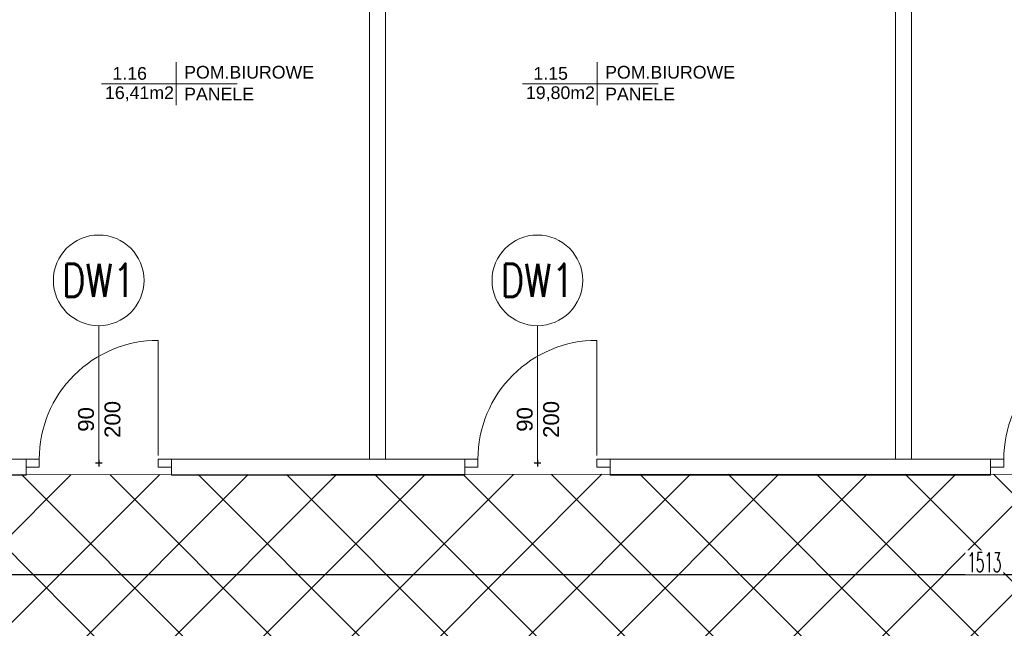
# Model space of a CAD drawing. Header units: millimetres. Extents: x -604189 to 881711, y -381903 to -7297.
# Tile 103 of 256: x -566505 to -559053, y -199566 to -194962. Entities that reach past the tile are written whole.
import ezdxf
from ezdxf.enums import TextEntityAlignment as Align

# ---------------------------------------------------------------- set-up
doc = ezdxf.new("R2010")
doc.units = ezdxf.units.MM
doc.header["$LTSCALE"] = 100
doc.linetypes.add('ACAD_ISO04W100', pattern=[30.5, 24, -3, 0.5, -3])
doc.layers.get('Defpoints').update_dxf_attribs({"color": 30})
for name, color, linetype, lineweight in [('2_gk', 111, 'Continuous', 18), ('drzwi', 72, 'Continuous', 20), ('RCAD_wymiary', 7, 'Continuous', 18), ('strop osie', 80, 'ACAD_ISO04W100', 5), ('wym_50rz', 101, 'Continuous', 13), ('ściana', 7, 'Continuous', 40)]:
    doc.layers.add(name, color=color, linetype=linetype, lineweight=lineweight)
doc.layers.add('LC', color=3, linetype='Continuous')
doc.layers.add('OPIS', color=7, linetype='Continuous')
doc.styles.add('Arial', font='arial.ttf')
doc.styles.add('ARIAL_1', font='arial.ttf')
doc.styles.add('ROMANS', font='romans.shx', dxfattribs={"width": 0.8, "height": 10})
doc.styles.get("Standard").update_dxf_attribs({"font": 'romans.shx', "width": 0.5})
doc.dimstyles.new('1 50', dxfattribs={"dimtxt": 150, "dimasz": 80, "dimexe": 1, "dimexo": 1, "dimgap": 20, "dimtad": 1, "dimdec": 0, "dimlfac": 0.1, "dimtxsty": 'Standard', "dimblk": 'ARCHTICK', "dimcen": 200, "dimclrd": 2, "dimadec": 1, "dimazin": 0, "dimtfac": 1, "dimtdec": 0, "dimtmove": 0, "dimatfit": 3, "dimldrblk": 'ARCHTICK', "dimfxl": 120, "dimfxlon": 1, "dimtfill": 1, "dimarcsym": 0})
pattern_1 = [(45, (-296350.26, 111503), (-334.51454, 334.51454), []), (135, (-296350.26, 111503), (-334.51454, -334.51454), [])]

# ---------------------------------------------------------------- blocks, each defined once
blk = doc.blocks.new('dd02')
at = {"linetype": 'ByBlock'}
blk.add_lwpolyline([(3, 0), (90, 0)], dxfattribs=at)
at = {"color": 8, "linetype": 'ByBlock', "lineweight": 0}
blk.add_arc((0, 0), 90, 270, 0, dxfattribs=at)
blk = doc.blocks.new('def01')
at = {"layer": 'Defpoints', "linetype": 'Continuous'}
blk.add_lwpolyline([(2.5, 0), (-2.5, 0)], dxfattribs=at)
blk = doc.blocks.new('def02')
at = {"layer": 'Defpoints'}
blk.add_blockref('def01', (0, 0), dxfattribs=at)
at = {"layer": 'Defpoints', "rotation": 90}
blk.add_blockref('def01', (0, 0), dxfattribs=at)
blk = doc.blocks.new('dalu01')
at = {"ltscale": 3}
blk.add_lwpolyline([(3, 0), (3, -10), (-3, -10), (-3, 0)], dxfattribs=at)
blk = doc.blocks.new('d_90alu')
blk.add_blockref('dalu01', (-3, 0))
at = {"linetype": 'ByBlock'}
blk.add_blockref('dd02', (0, -10), dxfattribs=at)
at = {"xscale": -1, "rotation": 180}
blk.add_blockref('dalu01', (-3, -110), dxfattribs=at)
at = {"layer": 'Defpoints'}
blk.add_blockref('def02', (-3, -55), dxfattribs=at)
blk = doc.blocks.new('opis_osi_circle')
at = {"linetype": 'ByBlock', "lineweight": -2}
blk.add_circle((0, 0), 34.95, dxfattribs=at)
blk = doc.blocks.new('_ArchTick')
at = {"layer": 'strop osie', "color": 0, "const_width": 0.15}
blk.add_lwpolyline([(-0.5, -0.5), (0.5, 0.5)], dxfattribs=at)
blk = doc.blocks.new('*D3118')
at = {"layer": 'Defpoints', "color": 0, "linetype": 'ByBlock', "lineweight": 5, "transparency": 16777216}
for p in [(-566771.8, -199161.6), (-566771.8, -199276.3), (-551636.8, -199276.3)]:
    blk.add_point(p, dxfattribs=at)
at = {"layer": 'OPIS', "color": 0, "linetype": 'Continuous', "lineweight": -2, "transparency": 16777216}
for p, q in [((-566771.8, -199221.6), (-566771.8, -199160.6)), ((-551636.8, -199221.6), (-551636.8, -199160.6))]:
    blk.add_line(p, q, dxfattribs=at)
at = {"layer": 'OPIS', "color": 2, "lineweight": -2, "transparency": 16777216}
blk.add_line((-551636.8, -199161.6), (-566771.8, -199161.6), dxfattribs=at)
at = {"layer": 'OPIS', "color": 2, "linetype": 'ByBlock', "lineweight": -2, "transparency": 16777216, "xscale": 80, "yscale": 80, "zscale": 80, "rotation": 180}
blk.add_blockref('_ArchTick', (-566771.8, -199161.6), dxfattribs=at)
at = {"layer": 'OPIS', "color": 2, "linetype": 'ByBlock', "lineweight": -2, "transparency": 16777216, "xscale": 80, "yscale": 80, "zscale": 80}
blk.add_blockref('_ArchTick', (-551636.8, -199161.6), dxfattribs=at)
at = {"layer": 'OPIS', "color": 0, "linetype": 'ByBlock', "lineweight": 9, "transparency": 16777216, "insert": (-559204.3, -199066.6), "char_height": 150, "attachment_point": 5, "bg_fill": 3, "box_fill_scale": 1.1, "bg_fill_color": 256, "bg_fill_true_color": 13158600, "bg_fill_transparency": 0}
blk.add_mtext('1513', dxfattribs=at)

msp = doc.modelspace()

# ---------------------------------------------------------------- hatches: boundary and pattern name
at = {"layer": 'OPIS', "linetype": 'ByBlock', "lineweight": 13}
h = msp.add_hatch(dxfattribs=at)
h.set_pattern_fill('ANSI37', color=0, scale=149)
h.set_pattern_definition(pattern_1)
h.paths.add_polyline_path([(-565846.6, -200148.4), (-566196.8, -200149.3), (-566196.8, -200157.4), (-566296.8, -200157.4), (-566296.8, -200149.6), (-566746.8, -200150.9), (-566746.8, -201168.3, -0.414214), (-566403.9, -201511.3, -1), (-567089.8, -201511.3, -0.414214), (-566746.8, -201168.3), (-566746.8, -200936.9, -0.267949), (-567196.8, -200157.4), (-567296.8, -200157.4), (-567296.8, -200152.4), (-567606.8, -200153.3), (-567606.8, -201603.3), (-567556.8, -201603.1), (-567556.8, -205257.4), (-565846.5, -205257.4)])
h.paths.add_polyline_path([(-551636.8, -198396.3), (-576656.8, -198407.4), (-576656.8, -193157.4), (-579836.8, -193157.4), (-579836.8, -200437.4), (-570846.8, -200437.4), (-570846.8, -200053.2), (-551636.8, -200037.4)])
h.paths.add_polyline_path([(-566819.5, -205014.1), (-566583.8, -205014.1), (-566583.8, -204789.1), (-566819.5, -204789.1)], flags=24)
h.paths.add_polyline_path([(-566959.3, -200828.7), (-566427.2, -200828.7), (-566427.2, -200603.7), (-566959.3, -200603.7)], flags=24)
h.paths.add_polyline_path([(-566792, -202497.9), (-566276.9, -202497.9), (-566276.9, -202398.5), (-566792, -202398.5)], flags=24)
h.paths.add_polyline_path([(-566792, -202387.9), (-565854.6, -202387.9), (-565854.6, -202288.5), (-566792, -202288.5)], flags=24)
h.paths.add_polyline_path([(-567194, -202505.3), (-566857.3, -202505.3), (-566857.3, -202389.9), (-567194, -202389.9)], flags=24)
h.paths.add_polyline_path([(-567153.4, -202393.6), (-566996.4, -202393.6), (-566996.4, -202295.6), (-567153.4, -202295.6)], flags=24)
h.paths.add_polyline_path([(-566516.5, -200627.5), (-566516.5, -200287.8), (-566964.3, -200287.8), (-566964.3, -200627.5)], flags=24)
at = {"layer": 'OPIS', "linetype": 'ByBlock', "lineweight": 9}
h = msp.add_hatch(dxfattribs=at)
h.set_pattern_fill('ANSI37', color=0, scale=149)
h.set_pattern_definition(pattern_1)
edge = h.paths.add_edge_path()
edge.add_line((-551636.8, -193157.4), (-552906.8, -193157.4))
edge.add_line((-552906.8, -193157.4), (-552906.8, -193187.4))
edge.add_line((-552906.8, -193187.4), (-554281.5, -193187.4))
edge.add_line((-554281.5, -193187.4), (-554281.5, -193407.4))
edge.add_line((-554281.5, -193407.4), (-554641.5, -193407.4))
edge.add_line((-554641.5, -193407.4), (-554891.8, -193407.4))
edge.add_line((-554891.8, -193407.4), (-555251.8, -193407.4))
edge.add_line((-555251.8, -193407.4), (-555252.2, -193157.4))
edge.add_line((-555252.2, -193157.4), (-555156.8, -193407.4))
edge.add_line((-555156.8, -193407.4), (-555156.8, -196074.4))
edge.add_line((-555156.8, -196074.4), (-555036.8, -196074.4))
edge.add_line((-555036.8, -196074.4), (-555036.8, -196674.4))
edge.add_line((-555036.8, -196674.4), (-555036.8, -197274.4))
edge.add_line((-555036.8, -197274.4), (-555636.8, -197274.4))
edge.add_line((-555636.8, -197274.4), (-555636.8, -198296.5))
edge.add_line((-555636.8, -198296.5), (-555036.8, -198294.9))
edge.add_line((-555036.8, -198294.9), (-555036.8, -198287.4))
edge.add_line((-555036.8, -198287.4), (-554936.8, -198287.4))
edge.add_line((-554936.8, -198287.4), (-554936.8, -198294.6))
edge.add_line((-554936.8, -198294.6), (-554486.8, -198293.3))
edge.add_line((-554486.8, -198293.3), (-554486.8, -198292.4))
edge.add_line((-554486.8, -198292.4), (-554486.8, -197276.6))
edge.add_arc((-554486.8, -196933.6), 342.9, 180, 270, ccw=False)
edge.add_arc((-554486.8, -196933.6), 342.9, 0, 180, ccw=False)
edge.add_arc((-554486.8, -196933.6), 342.9, -90, 0, ccw=False)
edge.add_line((-554486.8, -197276.6), (-554486.8, -197508))
edge.add_arc((-554936.8, -198287.4), 900, 0, 60, ccw=False)
edge.add_line((-554036.8, -198287.4), (-553936.8, -198287.4))
edge.add_line((-553936.8, -198287.4), (-553936.8, -198291.8))
edge.add_line((-553936.8, -198291.8), (-551636.8, -198285.4))
edge.add_line((-551636.8, -198285.4), (-551636.8, -193157.4))
edge = h.paths.add_edge_path(flags=17)
edge.add_arc((-555292.8, -194555.6), 64, 0, 360)
edge = h.paths.add_edge_path(flags=17)
edge.add_arc((-555292.8, -194795.6), 64, 0, 360)
edge = h.paths.add_edge_path(flags=17)
edge.add_arc((-555532.8, -194555.6), 64, 0, 360)
edge = h.paths.add_edge_path(flags=17)
edge.add_arc((-555532.8, -194795.6), 64, 0, 360)
edge = h.paths.add_edge_path(flags=16)
edge.add_arc((-555445.6, -195632.9), 122.2, 0, 360)
edge = h.paths.add_edge_path(flags=17)
edge.add_arc((-555445, -195755.2), 131.8, -179.70702, 0.29298, ccw=False)
edge.add_line((-555576.8, -195755.8), (-555577.4, -195633.6))
edge.add_arc((-555445.6, -195632.9), 131.8, 0.29298, 180.29298, ccw=False)
edge.add_line((-555313.7, -195632.2), (-555313.1, -195754.5))
edge = h.paths.add_edge_path(flags=16)
edge.add_line((-555354.6, -195832.7), (-555410.5, -195781.1))
edge.add_arc((-555444.2, -195895.3), 119, 73.54834, 77.25266)
edge.add_line((-555418, -195779.2), (-555400.5, -195791.1))
edge.add_arc((-555397.9, -195789.1), 3.2, 66.43696, 217.76376, ccw=False)
edge.add_arc((-555444.2, -195895.3), 119, 62.83618, 66.43696, ccw=False)
edge.add_line((-555389.9, -195789.4), (-555332.2, -195793.3))
edge.add_arc((-555445, -195755.2), 119, 319.37612, 341.30015, ccw=False)
edge = h.paths.add_edge_path(flags=0)
edge.add_arc((-555445.2, -195715.3), 16, 0, 360)
edge = h.paths.add_edge_path(flags=16)
edge.add_line((-555494.8, -195789.6), (-555556.5, -195794.4))
edge.add_arc((-555553.5, -195795.6), 3.2, 158.78891, 200.41697)
edge.add_arc((-555445, -195755.2), 119, 200.41697, 219.83636)
edge.add_arc((-555533.9, -195829.4), 3.2, 219.83636, 346.99268)
edge.add_line((-555530.8, -195830.1), (-555488.5, -195790.3))
edge.add_arc((-555491.6, -195789.6), 3.2, 346.99268, 539.55295)
edge = h.paths.add_edge_path(flags=16)
edge.add_arc((-555445, -195755.2), 119, 258.76397, 281.82198, ccw=False)
edge.add_line((-555468.1, -195871.9), (-555480.2, -195865.1))
edge.add_arc((-555483.3, -195864.5), 3.2, 250.66903, 348.88144, ccw=False)
edge.add_arc((-555445, -195755.2), 119, 229.64312, 250.66903, ccw=False)
edge.add_line((-555522, -195845.9), (-555468.7, -195779.6))
edge.add_arc((-555459.2, -195767.6), 15.4, -52.98283, 231.71657, ccw=False)
edge.add_arc((-555446.7, -195779.5), 3.2, 91.24277, 186.07434, ccw=False)
edge.add_arc((-555444.2, -195895.3), 119, 88.11241, 91.24277, ccw=False)
edge.add_line((-555440.3, -195776.3), (-555420.6, -195871.7))
h.paths.add_polyline_path([(-554267.2, -198154), (-554267.2, -197814.3), (-554714.9, -197814.3), (-554714.9, -198154)], flags=17)
h.paths.add_polyline_path([(-553792.6, -195548.1), (-553277.5, -195548.1), (-553277.5, -195448.8), (-553792.6, -195448.8)], flags=16)
h.paths.add_polyline_path([(-553792.6, -195438.1), (-553058.9, -195438.1), (-553058.9, -195338.8), (-553792.6, -195338.8)], flags=16)
h.paths.add_polyline_path([(-554194.6, -195555.6), (-553808.2, -195555.6), (-553808.2, -195440.2), (-554194.6, -195440.2)], flags=16)
h.paths.add_polyline_path([(-554154, -195443.9), (-553947.3, -195443.9), (-553947.3, -195345.8), (-554154, -195345.8)], flags=16)
h.paths.add_polyline_path([(-554256.5, -198154), (-554256.5, -197814.3), (-554704.3, -197814.3), (-554704.3, -198154)], flags=17)
h.paths.add_polyline_path([(-569496.8, -196631.6), (-571696.8, -196631.6), (-571696.8, -198287.4), (-569496.8, -198287.4)])
h.paths.add_polyline_path([(-567176.8, -196631.6), (-569376.8, -196631.6), (-569376.8, -198287.4), (-567176.8, -198287.4)])
h.paths.add_polyline_path([(-569376.8, -196535.6), (-567176.8, -196535.6), (-567176.8, -193157.4), (-569376.8, -193157.4)])
edge = h.paths.add_edge_path()
edge.add_arc((-571534.5, -195440.2), 50, 180, 270.00224)
edge.add_line((-571534.5, -195490.2), (-571329.5, -195490.2))
edge.add_arc((-571329.5, -195440.2), 50, 270.00087, 360)
edge.add_line((-571279.5, -195440.2), (-571279.5, -194996.2))
edge.add_arc((-571329.5, -194996.2), 50, 0, 90.00043)
edge.add_line((-571329.5, -194946.2), (-571534.5, -194946.2))
edge.add_arc((-571534.5, -194996.2), 50, 90.00087, 180)
edge.add_line((-571584.5, -194996.2), (-571584.5, -195440.2))
h.paths.add_polyline_path([(-571696.8, -196535.6), (-569496.8, -196535.6), (-569496.8, -193157.4), (-571696.8, -193157.4)])
edge = h.paths.add_edge_path()
edge.add_arc((-571945.7, -193388.7), 50, 0, 90.00043)
edge.add_line((-571945.7, -193338.7), (-572150.7, -193338.7))
edge.add_arc((-572150.7, -193388.7), 50, 90.00087, 180)
edge.add_line((-572200.7, -193388.7), (-572200.7, -193832.7))
edge.add_arc((-572150.7, -193832.7), 50, 180, 270.00224)
edge.add_line((-572150.7, -193882.7), (-571945.7, -193882.7))
edge.add_arc((-571945.7, -193832.7), 50, 270.00087, 360)
edge.add_line((-571895.7, -193832.7), (-571895.7, -193388.7))
h.paths.add_polyline_path([(-571816.8, -198287.4), (-571816.8, -193157.4), (-573216.8, -193157.4), (-573216.8, -198287.4)])

# ---------------------------------------------------------------- linework, layer by layer
at = {"color": 0, "linetype": 'ByBlock', "lineweight": 15}
for p, q in [((-563856.8, -193157.4), (-563856.8, -198287.4)), ((-563736.8, -193157.4), (-563736.8, -198287.4)), ((-559876.8, -193157.4), (-559876.8, -198287.4)), ((-559756.8, -193157.4), (-559756.8, -198287.4)), ((-567796.8, -198287.4), (-566456.8, -198287.4)), ((-565356.8, -198287.4), (-563136.8, -198287.4)), ((-562036.8, -198287.4), (-559156.8, -198287.4)), ((-567796.8, -198407.4), (-566456.8, -198407.4)), ((-565356.8, -198407.4), (-563136.8, -198407.4)), ((-562036.8, -198407.4), (-559156.8, -198407.4))]:
    msp.add_line(p, q, dxfattribs=at)
at = {"color": 0, "lineweight": 9}
for p, q in [((-565906.8, -198342.4), (-565906.8, -197276.6)), ((-562586.8, -198342.4), (-562586.8, -197276.6))]:
    msp.add_line(p, q, dxfattribs=at)
at = {"layer": '2_gk', "color": 0}
for points in [[(-566456.8, -198287.4), (-566456.8, -198407.4)], [(-565356.8, -198287.4), (-565356.8, -198407.4)], [(-563136.8, -198287.4), (-563136.8, -198407.4)], [(-562036.8, -198287.4), (-562036.8, -198407.4)], [(-559156.8, -198287.4), (-559156.8, -198407.4)]]:
    msp.add_lwpolyline(points, dxfattribs=at)
at = {"layer": 'OPIS', "color": 0, "lineweight": 5}
msp.add_lwpolyline([(-579836.8, -193157.4), (-576656.8, -193157.4), (-576656.8, -198407.4), (-551636.8, -198396.3), (-551636.8, -200037.4), (-570846.8, -200053.2)], dxfattribs=at)
at = {"layer": 'ściana', "color": 0, "lineweight": 18}
for p, q in [((-565319.6, -195282.5), (-565319.8, -195608.1)), ((-562133.7, -195282.5), (-562133.9, -195608.1)), ((-565884.8, -195447.5), (-564857.7, -195447.5)), ((-562698.9, -195447.5), (-561671.8, -195447.5))]:
    msp.add_line(p, q, dxfattribs=at)

# ---------------------------------------------------------------- block references
at = {"layer": 'drzwi', "color": 0, "xscale": -10, "yscale": 10, "zscale": 10, "rotation": 269.9999999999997}
for p in [(-565356.8, -198287.4), (-562036.8, -198287.4), (-558056.8, -198287.4)]:
    msp.add_blockref('d_90alu', p, dxfattribs=at)
at = {"layer": 'wym_50rz', "color": 0, "linetype": 'ByBlock', "lineweight": 20, "xscale": 9.81334601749, "yscale": 9.81334601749, "zscale": 9.81334601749, "rotation": 90.00000000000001}
for p in [(-565906.8, -196933.6), (-562586.8, -196933.6)]:
    msp.add_blockref('opis_osi_circle', p, dxfattribs=at)

# ---------------------------------------------------------------- texts
at = {"layer": 'LC', "color": 0, "style": 'ARIAL_1'}
for s, p in [('1.16', (-565802.6, -195415.9)), ('POM.BIUROWE', (-565260.2, -195407)), ('1.15', (-562616.7, -195415.9)), ('POM.BIUROWE', (-562074.3, -195407)), ('16,41m2', (-565859.2, -195561.8)), ('PANELE', (-565260.3, -195572)), ('19,80m2', (-562673.3, -195561.8)), ('PANELE', (-562074.4, -195572))]:
    msp.add_text(s, height=96, dxfattribs=at).set_placement(p)
at = {"layer": 'RCAD_wymiary', "color": 0, "char_height": 120, "width": 4395.861, "attachment_point": 2, "rotation": 90, "style": 'Arial'}
for insert in [(-566063, -197985.7), (-562743, -197985.7)]:
    msp.add_mtext('{\\C1;90\\P200}', dxfattribs=dict(at, insert=insert))
at = {"layer": 'wym_50rz', "color": 0, "linetype": 'ByBlock', "lineweight": 20, "style": 'ROMANS', "width": 0.8}
for p in [(-565906.8, -196933.6), (-562586.8, -196933.6)]:
    msp.add_text('DW1', height=250, dxfattribs=at).set_placement(p, align=Align.MIDDLE_CENTER)

# ---------------------------------------------------------------- next in the draw order: dimensions: what is measured, and where the dimension line sits
at = {"layer": 'OPIS', "color": 116, "linetype": 'ByBlock', "lineweight": 9, "true_color": 0x136734}
dim = msp.add_linear_dim(base=(-566771.8249474, -199161.6270991), p1=(-551636.8249474, -199276.2736161), p2=(-566771.8249474, -199276.2736161), dimstyle='1 50', override={"dimfxl": 60, "dimarcsym": 1}, dxfattribs=at)
dim.commit()
dim.dimension.update_dxf_attribs({"geometry": '*D3118', "text_midpoint": (-559204.3249474, -199066.6270991)})

doc.saveas('drawing.dxf')
